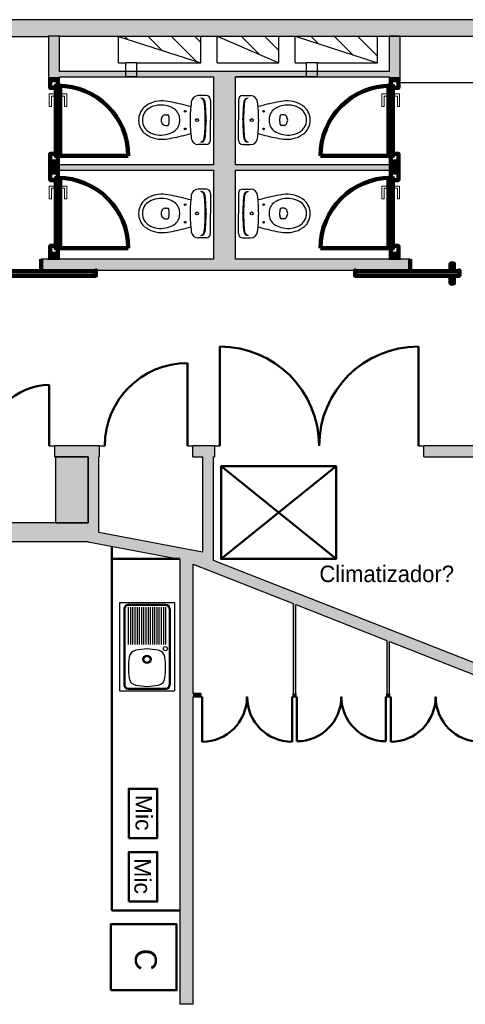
# Model space of a CAD drawing. Header units: metres. Extents: x -1 to 461, y -6 to 31.
# Tile 13 of 82: x 405.41 to 409.47, y 19.26 to 28.23. Entities that reach past the tile are written whole.
import ezdxf

# ---------------------------------------------------------------- set-up
doc = ezdxf.new("R2010")
doc.units = ezdxf.units.M
doc.linetypes.add('CONTINUA', pattern=[0])
for name, color, linetype, lineweight in [('3D PA MURS', 7, 'CONTINUA', 25), ('3D PA MURS NOUS', 7, 'CONTINUA', 25), ('3D PA PILARS', 7, 'CONTINUA', 25), ('PA ESCALES 2D', 7, 'CONTINUA', 25), ('PA MOBLES', 7, 'CONTINUA', 25)]:
    doc.layers.add(name, color=color, linetype=linetype, lineweight=lineweight)
doc.styles.add('ARIAL', font='arial.ttf')
doc.styles.add('Century Gothic', font='txt')
pattern_1 = [(135, (0, 0), (-0.21213203, -0.21213203), []), (135, (-0.10607, -0.10607), (-0.21213203, -0.21213203), [])]

msp = doc.modelspace()

# ---------------------------------------------------------------- hatches: boundary and pattern name
at = {"layer": '3D PA MURS', "linetype": 'CONTINUA', "lineweight": 18, "true_color": 0xa0a0a0, "transparency": 33554687}
for points in [[(405.7759, 28.2282), (403.2571, 28.2282), (403.2571, 28.0782), (405.6759, 28.0782), (405.6759, 28.0801), (405.7759, 28.0801)], [(415.9469, 28.2301), (405.7759, 28.2301), (405.7759, 28.0801), (415.9469, 28.0801)], [(405.7759, 27.7096), (405.7759, 28.0801), (405.6759, 28.0801), (405.6759, 27.7096)], [(408.8769, 27.7096), (408.8769, 28.0801), (408.7769, 28.0801), (408.7769, 27.7096)], [(405.7759, 27.7096), (408.7769, 27.7096), (408.7769, 27.7596), (405.7759, 27.7596)], [(407.1769, 26.8596), (407.1769, 26.0491), (407.3769, 26.0491), (407.3769, 27.7096), (407.1769, 27.7096), (407.1769, 26.9096), (407.1795, 26.9096), (407.1795, 26.8596)], [(405.7759, 26.8596), (407.1795, 26.8596), (407.1795, 26.9096), (405.7759, 26.9096)], [(407.3769, 26.8595), (408.7769, 26.8595), (408.7769, 26.9095), (407.3769, 26.9095)], [(405.6069, 25.9491), (408.9671, 25.9491), (408.9671, 26.0491), (405.6069, 26.0491)], [(406.1364, 24.3496), (405.7321, 24.3496), (405.7321, 24.2496), (406.1364, 24.2496)], [(406.9896, 24.2496), (407.185, 24.2496), (407.185, 24.3496), (406.9896, 24.3496)], [(409.7166, 24.3496), (409.0941, 24.3496), (409.0941, 24.2496), (409.7166, 24.2496)], [(406.1345, 23.5599), (406.1345, 24.2496), (406.0345, 24.2496), (406.0345, 23.5789)], [(407.1779, 23.3617), (407.1779, 24.2496), (407.0779, 24.2496), (407.0779, 23.3807)], [(403.2571, 23.4796), (406.0345, 23.4796), (406.0345, 23.6496), (403.2571, 23.6496)], [(406.0345, 23.4771), (407.1779, 23.2599), (407.1779, 23.3617), (406.0345, 23.5789)], [(406.9919, 19.2645), (406.9919, 23.2724), (406.9169, 23.3019), (406.919, 23.3091), (406.8719, 23.3181), (406.8719, 19.2645)], [(406.9169, 23.3019), (408.7561, 22.5781), (408.7561, 22.5801), (408.7811, 22.5702), (408.7811, 22.5682), (409.8166, 22.1607), (409.8166, 22.2681), (407.1779, 23.3067), (407.1779, 23.2599), (406.919, 23.3091)], [(407.9279, 22.0936), (407.9279, 22.904), (407.9029, 22.9139), (407.9029, 22.0936)], [(408.7811, 22.0936), (408.7811, 22.5702), (408.7561, 22.5801), (408.7561, 22.0936)], [(407.0634, 22.0636), (407.0634, 22.0936), (406.9919, 22.0936), (406.9919, 22.0636)], [(407.9278, 22.0636), (407.9278, 22.0936), (407.9026, 22.0936), (407.9026, 22.0636)], [(408.7811, 22.0636), (408.7811, 22.0936), (408.7561, 22.0936), (408.7561, 22.0636)]]:
    msp.add_hatch(color=253, dxfattribs=at).paths.add_polyline_path(points)
at = {"layer": '3D PA MURS NOUS', "linetype": 'CONTINUA', "lineweight": 18, "true_color": 0xa0a0a0, "transparency": 33554687}
for points in [[(405.7759, 27.6794), (405.7759, 27.7096), (405.6759, 27.7096), (405.6759, 27.6794)], [(408.8769, 27.6795), (408.8769, 27.7096), (408.7769, 27.7096), (408.7769, 27.6795)], [(405.7759, 26.8395), (405.7759, 26.9394), (405.6759, 26.9394), (405.6759, 26.8395)], [(408.8769, 26.8395), (408.8769, 26.9395), (408.7769, 26.9395), (408.7769, 26.8395)], [(405.7759, 26.0491), (405.7759, 26.0995), (405.6759, 26.0995), (405.6759, 26.0491)], [(408.8769, 26.0491), (408.8769, 26.0995), (408.7769, 26.0995), (408.7769, 26.0491)]]:
    msp.add_hatch(color=253, dxfattribs=at).paths.add_polyline_path(points)
at = {"layer": '3D PA PILARS', "linetype": 'CONTINUA', "lineweight": 18, "transparency": 33554687}
msp.add_hatch(color=9, dxfattribs=at).paths.add_polyline_path([(405.7369, 23.6496), (406.0345, 23.6496), (406.0345, 24.2496), (405.7369, 24.2496)])
at = {"layer": 'PA ESCALES 2D', "linetype": 'CONTINUA', "lineweight": 25, "transparency": 33554687}
h = msp.add_hatch(dxfattribs=at)
h.set_pattern_fill('RAYADO_1', scale=0.1, angle=45, style=0, pattern_type=2)
h.set_pattern_definition(pattern_1)
h.paths.add_polyline_path([(407.0611, 27.8386), (407.0611, 28.0786), (406.3112, 28.0786)], flags=0)
h = msp.add_hatch(dxfattribs=at)
h.set_pattern_fill('RAYADO_1', scale=0.1, angle=45, style=0, pattern_type=2)
h.set_pattern_definition(pattern_1)
h.paths.add_polyline_path([(407.2111, 28.0786), (407.7711, 27.8386), (407.7711, 28.0786)], flags=0)
h = msp.add_hatch(dxfattribs=at)
h.set_pattern_fill('RAYADO_1', scale=0.1, angle=45, style=0, pattern_type=2)
h.set_pattern_definition(pattern_1)
h.paths.add_polyline_path([(407.9211, 28.0786), (408.6711, 27.8386), (408.6711, 28.0786)], flags=0)

# ---------------------------------------------------------------- linework, layer by layer
at = {"layer": '3D PA MURS', "color": 7, "linetype": 'CONTINUA', "lineweight": 25, "transparency": 33554687}
for p, q in [((405.7759, 28.2282), (403.2571, 28.2282)), ((415.9469, 28.2301), (405.7759, 28.2301)), ((405.7759, 28.2301), (405.7759, 28.2282)), ((403.3571, 28.0782), (405.6759, 28.0782)), ((405.7759, 28.0801), (405.6759, 28.0801)), ((405.6759, 28.0801), (405.6759, 28.0782)), ((405.6759, 28.0782), (405.6759, 27.7096)), ((405.7759, 28.0801), (408.7769, 28.0801)), ((405.7759, 28.0782), (405.7759, 28.0801)), ((405.7759, 27.7596), (405.7759, 28.0782)), ((408.7769, 28.0801), (408.8769, 28.0801)), ((408.8769, 28.0801), (408.7769, 28.0801)), ((408.7769, 28.0801), (408.7769, 27.7596)), ((408.8769, 28.0801), (410.6771, 28.0801)), ((408.8769, 27.7096), (408.8769, 28.0801)), ((408.7769, 27.7596), (405.7759, 27.7596)), ((405.7759, 27.7096), (407.1769, 27.7096)), ((407.1769, 27.7096), (407.1769, 26.9096)), ((407.3769, 27.7096), (408.7769, 27.7096)), ((407.3769, 26.9095), (407.3769, 27.7096)), ((407.1769, 26.9096), (405.7759, 26.9096)), ((408.7769, 26.9095), (407.3769, 26.9095)), ((405.7759, 26.8596), (407.1769, 26.8596)), ((407.1769, 26.8596), (407.1769, 26.0491)), ((407.3769, 26.8595), (408.7769, 26.8595)), ((407.3769, 26.0491), (407.3769, 26.8595)), ((407.1769, 26.0491), (405.6069, 26.0491)), ((405.6069, 26.0491), (405.6069, 25.9491)), ((408.9671, 26.0491), (407.3769, 26.0491)), ((408.9671, 25.9491), (408.9671, 26.0491)), ((405.6069, 25.9491), (408.9671, 25.9491)), ((405.6821, 24.3496), (405.7321, 24.3496)), ((405.7321, 24.2496), (405.7321, 24.3496)), ((406.1364, 24.3496), (405.7321, 24.3496)), ((406.1364, 24.3496), (406.1364, 24.2496)), ((406.1364, 24.3496), (406.1864, 24.3496)), ((406.9396, 24.3496), (406.9896, 24.3496)), ((406.9896, 24.2496), (406.9896, 24.3496)), ((407.185, 24.3496), (406.9896, 24.3496)), ((407.185, 24.3496), (407.185, 24.2496)), ((407.185, 24.3496), (407.235, 24.3496)), ((408.1391, 24.3496), (408.1401, 24.3496)), ((409.0441, 24.3496), (409.0941, 24.3496)), ((409.0941, 24.2496), (409.0941, 24.3496)), ((409.7166, 24.3496), (409.0941, 24.3496)), ((405.7321, 24.2496), (406.0345, 24.2496)), ((406.0345, 24.2496), (406.0345, 23.6496)), ((406.1345, 23.5599), (406.1345, 24.2496)), ((406.1345, 24.2496), (406.1364, 24.2496)), ((406.9896, 24.2496), (407.0779, 24.2496)), ((407.0779, 24.2496), (407.0779, 23.3807)), ((407.1779, 23.3617), (407.1779, 24.2496)), ((407.1779, 24.2496), (407.185, 24.2496)), ((409.0941, 24.2496), (409.7166, 24.2496)), ((406.0345, 23.6496), (404.5157, 23.6496)), ((407.0779, 23.3807), (406.1345, 23.5599)), ((403.2571, 23.4796), (406.0345, 23.4796)), ((406.0345, 23.4796), (406.0345, 23.4771)), ((406.0345, 23.4771), (406.8719, 23.3181)), ((406.8719, 23.3181), (406.8719, 19.2645)), ((407.1779, 23.3067), (407.1779, 23.3617)), ((406.9919, 23.2724), (407.9029, 22.9139)), ((406.9919, 22.0936), (406.9919, 23.2724)), ((409.7166, 22.3075), (407.1779, 23.3067)), ((407.9029, 22.9139), (407.9029, 22.0936)), ((407.9279, 22.904), (408.7561, 22.5781)), ((407.9279, 22.0936), (407.9279, 22.904)), ((408.7561, 22.5781), (408.7561, 22.0936)), ((408.7811, 22.5682), (409.6465, 22.2276)), ((408.7811, 22.0936), (408.7811, 22.5682)), ((407.0634, 22.0936), (406.9919, 22.0936)), ((406.9919, 22.0636), (407.0634, 22.0636)), ((406.9919, 19.2645), (406.9919, 22.0636)), ((407.0634, 22.0936), (407.0634, 22.0636)), ((407.0734, 22.0636), (407.0634, 22.0636)), ((407.4835, 22.0636), (407.4825, 22.0636)), ((407.9026, 22.0636), (407.8926, 22.0636)), ((407.9026, 22.0636), (407.9026, 22.0936)), ((407.9029, 22.0936), (407.9026, 22.0936)), ((407.9026, 22.0636), (407.9278, 22.0636)), ((407.9278, 22.0936), (407.9278, 22.0636)), ((407.9278, 22.0936), (407.9279, 22.0936)), ((407.9278, 22.0636), (407.9378, 22.0636)), ((408.3415, 22.0636), (408.3425, 22.0636)), ((408.7461, 22.0636), (408.7561, 22.0636)), ((408.7561, 22.0636), (408.7561, 22.0936)), ((408.7561, 22.0636), (408.7811, 22.0636)), ((408.7811, 22.0936), (408.7811, 22.0636)), ((408.7811, 22.0636), (408.7911, 22.0636)), ((409.2002, 22.0636), (409.2012, 22.0636)), ((406.9919, 19.2645), (406.8719, 19.2645))]:
    msp.add_line(p, q, dxfattribs=at)
at = {"layer": '3D PA MURS', "color": 202, "linetype": 'CONTINUA', "lineweight": 50, "transparency": 33554687}
for p, q in [((407.235, 24.3496), (407.235, 25.2536)), ((409.0441, 24.3496), (409.0441, 25.2536)), ((406.9396, 24.3496), (406.9396, 25.1028)), ((405.6821, 24.3496), (405.6821, 24.9038)), ((407.0734, 22.0636), (407.0734, 21.6545)), ((407.8926, 22.0636), (407.8926, 21.6545)), ((407.9378, 22.0636), (407.9378, 21.6599)), ((408.7461, 22.0636), (408.7461, 21.6599)), ((408.7911, 22.0636), (408.7911, 21.6545))]:
    msp.add_line(p, q, dxfattribs=at)
for centre, radius, start, end in [((407.235, 24.3496), 0.904, 0, 90), ((409.0441, 24.3496), 0.904, 90, 180), ((406.9396, 24.3496), 0.7532, 90, 180), ((405.6821, 24.3496), 0.5542, 90, 180), ((407.0734, 22.0636), 0.4091, 270, 0), ((407.8926, 22.0636), 0.4091, 180, 270), ((407.9378, 22.0636), 0.4037, 270, 0), ((408.7461, 22.0636), 0.4037, 180, 270), ((408.7911, 22.0636), 0.4091, 270, 0), ((409.6103, 22.0636), 0.4091, 180, 270)]:
    msp.add_arc(centre, radius, start, end, dxfattribs=at)
at = {"layer": '3D PA MURS NOUS', "color": 7, "linetype": 'CONTINUA', "lineweight": 25, "transparency": 33554687}
for p, q in [((405.6759, 27.7096), (405.6759, 27.6794)), ((405.7759, 27.6794), (405.7759, 27.7096)), ((408.7769, 27.7096), (408.7769, 27.6795)), ((408.8769, 27.6795), (408.8769, 27.7096)), ((405.7759, 27.6794), (405.6759, 27.6794)), ((408.8769, 27.6795), (408.7769, 27.6795)), ((405.6759, 26.9394), (405.7759, 26.9394)), ((405.6759, 26.9394), (405.6759, 26.8395)), ((405.7759, 26.8395), (405.7759, 26.9394)), ((408.7769, 26.9395), (408.8769, 26.9395)), ((408.7769, 26.9395), (408.7769, 26.8395)), ((408.8769, 26.8395), (408.8769, 26.9395)), ((405.7759, 26.8395), (405.6759, 26.8395)), ((408.8769, 26.8395), (408.7769, 26.8395)), ((405.6759, 26.0995), (405.7759, 26.0995)), ((405.6759, 26.0995), (405.6759, 26.0491)), ((405.7759, 26.0491), (405.7759, 26.0995)), ((408.7769, 26.0995), (408.8769, 26.0995)), ((408.7769, 26.0995), (408.7769, 26.0491)), ((408.8769, 26.0491), (408.8769, 26.0995)), ((405.6759, 26.0491), (405.7759, 26.0491)), ((408.7769, 26.0491), (408.8769, 26.0491))]:
    msp.add_line(p, q, dxfattribs=at)
at = {"layer": '3D PA MURS NOUS', "color": 240, "linetype": 'CONTINUA', "lineweight": 140, "transparency": 33554687}
for p, q in [((405.7809, 26.9894), (406.4009, 26.9894)), ((408.7719, 26.9895), (408.1519, 26.9895)), ((405.7809, 26.1495), (406.4009, 26.1495)), ((408.7719, 26.1495), (408.1519, 26.1495))]:
    msp.add_line(p, q, dxfattribs=at)
for points in [[(405.7409, 27.6094), (405.7409, 27.6294), (405.7609, 27.6294), (405.7609, 27.6794), (405.6909, 27.6794), (405.6909, 27.6094), (405.7409, 27.6094)], [(405.7409, 27.6294), (405.7409, 26.9894), (405.7609, 26.9894), (405.7809, 26.9894), (405.7809, 27.6294), (405.7609, 27.6294), (405.7409, 27.6294)], [(408.8119, 27.6295), (408.8119, 26.9895), (408.7919, 26.9895), (408.7719, 26.9895), (408.7719, 27.6295), (408.7919, 27.6295), (408.8119, 27.6295)], [(408.8119, 27.6095), (408.8119, 27.6295), (408.7919, 27.6295), (408.7919, 27.6795), (408.8619, 27.6795), (408.8619, 27.6095), (408.8119, 27.6095)], [(405.7609, 26.9894), (405.7409, 26.9894), (405.7409, 27.0094), (405.6909, 27.0094), (405.6909, 26.9394), (405.7609, 26.9394), (405.7609, 26.9894)], [(408.7919, 26.9895), (408.8119, 26.9895), (408.8119, 27.0095), (408.8619, 27.0095), (408.8619, 26.9395), (408.7919, 26.9395), (408.7919, 26.9895)], [(405.7409, 26.7695), (405.7409, 26.7895), (405.7609, 26.7895), (405.7609, 26.8395), (405.6909, 26.8395), (405.6909, 26.7695), (405.7409, 26.7695)], [(408.8119, 26.7695), (408.8119, 26.7895), (408.7919, 26.7895), (408.7919, 26.8395), (408.8619, 26.8395), (408.8619, 26.7695), (408.8119, 26.7695)], [(405.7409, 26.7895), (405.7409, 26.1495), (405.7609, 26.1495), (405.7809, 26.1495), (405.7809, 26.7895), (405.7609, 26.7895), (405.7409, 26.7895)], [(408.8119, 26.7895), (408.8119, 26.1495), (408.7919, 26.1495), (408.7719, 26.1495), (408.7719, 26.7895), (408.7919, 26.7895), (408.8119, 26.7895)], [(405.7609, 26.1495), (405.7409, 26.1495), (405.7409, 26.1695), (405.6909, 26.1695), (405.6909, 26.0995), (405.7609, 26.0995), (405.7609, 26.1495)], [(408.7919, 26.1495), (408.8119, 26.1495), (408.8119, 26.1695), (408.8619, 26.1695), (408.8619, 26.0995), (408.7919, 26.0995), (408.7919, 26.1495)], [(405.6069, 26.0491), (405.6069, 25.9991), (405.6069, 25.9491), (405.6069, 25.9991), (405.6069, 26.0491)], [(408.9671, 26.0491), (408.9671, 25.9991), (408.9671, 25.9491), (408.9671, 25.9991), (408.9671, 26.0491)], [(409.3671, 25.9391), (409.3371, 25.9391), (409.3371, 26.0091), (409.3671, 26.0091), (409.3671, 25.9391)], [(405.1569, 25.9391), (406.1069, 25.9391), (406.1069, 25.9491), (406.1069, 25.8991), (405.1569, 25.8991), (405.1569, 25.9491), (405.1569, 25.9391)], [(409.4171, 25.9391), (408.4671, 25.9391), (408.4671, 25.9491), (408.4671, 25.8991), (409.4171, 25.8991), (409.4171, 25.9491), (409.4171, 25.9391)], [(409.3671, 25.8991), (409.3371, 25.8991), (409.3371, 25.8291), (409.3671, 25.8291), (409.3671, 25.8991)]]:
    msp.add_lwpolyline(points, close=True, dxfattribs=at)
at = {"layer": '3D PA MURS NOUS', "color": 40, "linetype": 'CONTINUA', "lineweight": 18, "transparency": 33554687}
for points in [[(405.7309, 27.5544), (405.7309, 27.5344), (405.7009, 27.5344), (405.7009, 27.4394), (405.6809, 27.4394), (405.6809, 27.5544), (405.7309, 27.5544)], [(405.7309, 27.5694), (405.7309, 27.5194), (405.7409, 27.5194), (405.7409, 27.5694), (405.7309, 27.5694)], [(405.7809, 27.5694), (405.7809, 27.5194), (405.7909, 27.5194), (405.7909, 27.5694), (405.7809, 27.5694)], [(405.7909, 27.5544), (405.7909, 27.5344), (405.8209, 27.5344), (405.8209, 27.4394), (405.8409, 27.4394), (405.8409, 27.5544), (405.7909, 27.5544)], [(408.7619, 27.5545), (408.7619, 27.5345), (408.7319, 27.5345), (408.7319, 27.4395), (408.7119, 27.4395), (408.7119, 27.5545), (408.7619, 27.5545)], [(408.7719, 27.5695), (408.7719, 27.5195), (408.7619, 27.5195), (408.7619, 27.5695), (408.7719, 27.5695)], [(408.8219, 27.5695), (408.8219, 27.5195), (408.8119, 27.5195), (408.8119, 27.5695), (408.8219, 27.5695)], [(408.8219, 27.5545), (408.8219, 27.5345), (408.8519, 27.5345), (408.8519, 27.4395), (408.8719, 27.4395), (408.8719, 27.5545), (408.8219, 27.5545)], [(405.7309, 26.7295), (405.7309, 26.6795), (405.7409, 26.6795), (405.7409, 26.7295), (405.7309, 26.7295)], [(405.7809, 26.7295), (405.7809, 26.6795), (405.7909, 26.6795), (405.7909, 26.7295), (405.7809, 26.7295)], [(408.7719, 26.7295), (408.7719, 26.6795), (408.7619, 26.6795), (408.7619, 26.7295), (408.7719, 26.7295)], [(408.8219, 26.7295), (408.8219, 26.6795), (408.8119, 26.6795), (408.8119, 26.7295), (408.8219, 26.7295)], [(405.7309, 26.7145), (405.7309, 26.6945), (405.7009, 26.6945), (405.7009, 26.5995), (405.6809, 26.5995), (405.6809, 26.7145), (405.7309, 26.7145)], [(405.7909, 26.7145), (405.7909, 26.6945), (405.8209, 26.6945), (405.8209, 26.5995), (405.8409, 26.5995), (405.8409, 26.7145), (405.7909, 26.7145)], [(408.7619, 26.7145), (408.7619, 26.6945), (408.7319, 26.6945), (408.7319, 26.5995), (408.7119, 26.5995), (408.7119, 26.7145), (408.7619, 26.7145)], [(408.8219, 26.7145), (408.8219, 26.6945), (408.8519, 26.6945), (408.8519, 26.5995), (408.8719, 26.5995), (408.8719, 26.7145), (408.8219, 26.7145)]]:
    msp.add_lwpolyline(points, close=True, dxfattribs=at)
at = {"layer": '3D PA MURS NOUS', "color": 240, "linetype": 'CONTINUA', "lineweight": 140, "transparency": 33554687}
for centre, start, end in [((405.7609, 26.9894), 0, 90), ((408.7919, 26.9895), 90, 180), ((405.7609, 26.1495), 0, 90), ((408.7919, 26.1495), 90, 180)]:
    msp.add_arc(centre, 0.64, start, end, dxfattribs=at)
at = {"layer": '3D PA PILARS', "color": 7, "linetype": 'CONTINUA', "lineweight": 25, "transparency": 33554687}
for p, q in [((406.0345, 24.2496), (405.7369, 24.2496)), ((405.7369, 24.2496), (405.7369, 23.6496)), ((406.0345, 23.6496), (406.0345, 24.2496)), ((405.7369, 23.6496), (406.0345, 23.6496))]:
    msp.add_line(p, q, dxfattribs=at)
at = {"layer": 'PA ESCALES 2D', "color": 7, "linetype": 'CONTINUA', "lineweight": 25, "transparency": 33554687}
for p, q in [((406.3111, 27.8386), (406.3111, 28.0786)), ((406.3111, 28.0786), (407.0611, 28.0786)), ((406.3113, 28.0785), (407.0613, 27.8385)), ((407.0611, 27.8386), (407.0611, 28.0786)), ((407.2111, 28.0786), (407.7711, 28.0786)), ((407.2111, 27.8386), (407.2111, 28.0786)), ((407.2111, 28.0786), (407.7711, 27.8386)), ((407.7711, 27.8386), (407.7711, 28.0786)), ((407.9211, 27.8386), (407.9211, 28.0786)), ((407.9211, 28.0786), (408.6711, 28.0786)), ((407.9211, 28.0786), (408.6711, 27.8386)), ((408.6711, 27.8386), (408.6711, 28.0786)), ((406.3111, 27.8386), (406.3779, 27.8386)), ((406.3779, 27.7096), (406.3779, 27.8386)), ((406.4779, 27.8386), (406.3779, 27.8386)), ((406.4779, 27.7096), (406.4779, 27.8386)), ((406.4779, 27.8386), (407.0611, 27.8386)), ((407.2111, 27.8386), (407.7711, 27.8386)), ((407.9211, 27.8386), (408.0254, 27.8386)), ((408.0254, 27.7096), (408.0254, 27.8386)), ((408.1254, 27.8386), (408.0254, 27.8386)), ((408.1254, 27.7096), (408.1254, 27.8386)), ((408.1254, 27.8386), (408.6711, 27.8386)), ((406.4779, 27.7096), (406.3779, 27.7096)), ((406.4779, 27.7096), (407.1769, 27.7096)), ((408.0254, 27.7096), (407.3769, 27.7096)), ((408.1254, 27.7096), (408.0254, 27.7096)), ((408.8769, 27.6596), (409.5715, 27.6596)), ((407.11, 27.5384), (407.0384, 27.5384)), ((407.4439, 27.5384), (407.5155, 27.5384)), ((407.15, 27.4984), (407.15, 27.3159)), ((407.4039, 27.4984), (407.4039, 27.3159)), ((406.737, 27.3639), (406.757, 27.3639)), ((407.8169, 27.3639), (407.7968, 27.3639)), ((406.737, 27.2679), (406.757, 27.2679)), ((407.11, 27.3159), (407.11, 27.327)), ((407.11, 27.3159), (407.11, 27.3048)), ((407.15, 27.1334), (407.15, 27.3159)), ((407.4039, 27.1334), (407.4039, 27.3159)), ((407.4439, 27.3159), (407.4439, 27.327)), ((407.4439, 27.3159), (407.4439, 27.3048)), ((407.8169, 27.2679), (407.7968, 27.2679)), ((407.11, 27.0934), (407.0384, 27.0934)), ((407.4439, 27.0934), (407.5155, 27.0934)), ((407.11, 26.6884), (407.0384, 26.6884)), ((407.15, 26.6484), (407.15, 26.4659)), ((407.4039, 26.6484), (407.4039, 26.4659)), ((407.4439, 26.6884), (407.5155, 26.6884)), ((406.737, 26.5139), (406.757, 26.5139)), ((407.11, 26.4659), (407.11, 26.477)), ((407.11, 26.4659), (407.11, 26.4548)), ((407.15, 26.2834), (407.15, 26.4659)), ((407.4039, 26.2834), (407.4039, 26.4659)), ((407.4439, 26.4659), (407.4439, 26.477)), ((407.4439, 26.4659), (407.4439, 26.4548)), ((407.8169, 26.5139), (407.7968, 26.5139)), ((406.737, 26.4179), (406.757, 26.4179)), ((407.8169, 26.4179), (407.7968, 26.4179)), ((407.11, 26.2434), (407.0384, 26.2434)), ((407.4439, 26.2434), (407.5155, 26.2434))]:
    msp.add_line(p, q, dxfattribs=at)
for centre, radius in [((406.92, 27.3959), 0.0075), ((407.6339, 27.3959), 0.0075), ((407.028, 27.3159), 0.0135), ((407.028, 27.3159), 0.0135), ((407.5259, 27.3159), 0.0135), ((407.5259, 27.3159), 0.0135), ((406.92, 27.2359), 0.0075), ((407.6339, 27.2359), 0.0075), ((406.92, 26.5459), 0.0075), ((407.6339, 26.5459), 0.0075), ((407.028, 26.4659), 0.0135), ((407.028, 26.4659), 0.0135), ((407.5259, 26.4659), 0.0135), ((407.5259, 26.4659), 0.0135), ((406.92, 26.3859), 0.0075), ((407.6339, 26.3859), 0.0075)]:
    msp.add_circle(centre, radius, dxfattribs=at)
for centre, radius, start, end in [((407.0384, 27.4744), 0.064, 90.00001, 173.20695), ((407.11, 27.4984), 0.04, 0.00003, 90.00001), ((407.4439, 27.4984), 0.04, 89.99999, 179.99997), ((407.5155, 27.4744), 0.064, 6.79305, 89.99999), ((406.7096, 27.2311), 0.26, 87.69718, 128.71314), ((406.699, 27.2369), 0.216, 78.3805, 119.11615), ((406.6742, 26.8926), 0.6, 77.70935, 85.62061), ((406.6921, 27.2036), 0.25, 62.59734, 78.3805), ((406.3004, 25.0297), 2.5, 74.45602, 78.42563), ((408.369, 27.3159), 1.404, 173.20695, 180), ((407.0541, 27.476), 0.04, 6.21417, 79.75717), ((407.0612, 27.4754), 0.04, 6.27191, 90.00001), ((405.61, 27.3159), 1.493, 0.00003, 6.33058), ((405.61, 27.3159), 1.5, 0.00003, 6.27191), ((408.9439, 27.3159), 1.5, 173.72809, 179.99997), ((408.9439, 27.3159), 1.493, 173.66942, 179.99997), ((407.4926, 27.4754), 0.04, 89.99999, 173.72809), ((407.4998, 27.476), 0.04, 100.24283, 173.78583), ((406.1849, 27.3159), 1.404, 0, 6.79305), ((408.2535, 25.0297), 2.5, 101.57437, 105.54398), ((407.8618, 27.2036), 0.25, 101.6195, 117.40266), ((407.8796, 26.8926), 0.6, 94.37939, 102.29065), ((407.8549, 27.2369), 0.216, 60.88385, 101.6195), ((407.8443, 27.2311), 0.26, 51.28686, 92.30282), ((406.655, 27.3159), 0.16, 132.43624, 180), ((406.655, 27.3159), 0.1256, 119.11615, 180), ((406.761, 27.3159), 0.06, 143.13011, 180), ((406.737, 27.3339), 0.03, 90.00001, 143.13011), ((406.757, 27.3489), 0.015, 6.64919, 90.00001), ((406.474, 27.3159), 0.3, 0.00003, 6.64919), ((406.754, 27.3229), 0.1156, 6.24194, 62.59734), ((407.7999, 27.3229), 0.1156, 117.40266, 173.75806), ((408.0799, 27.3159), 0.3, 173.35081, 179.99997), ((407.7968, 27.3489), 0.015, 89.99999, 173.35081), ((407.8169, 27.3339), 0.03, 36.86989, 89.99999), ((407.7929, 27.3159), 0.06, 0, 36.86989), ((407.8989, 27.3159), 0.1256, 0, 60.88385), ((407.8989, 27.3159), 0.16, 0, 47.56376), ((406.655, 27.3159), 0.16, 180, 227.56382), ((406.655, 27.3159), 0.1256, 180, 240.8839), ((406.761, 27.3159), 0.06, 180, 216.86994), ((406.737, 27.2979), 0.03, 216.86994, 270.00004), ((406.757, 27.2829), 0.015, 270.00004, 353.35086), ((406.474, 27.3159), 0.3, 353.35086, 0.00003), ((406.754, 27.3089), 0.1156, 297.40271, 353.75811), ((406.69, 27.3159), 0.18, 0.00003, 6.24194), ((406.69, 27.3159), 0.18, 353.75811, 0.00003), ((408.369, 27.3159), 1.404, 180, 186.7931), ((405.61, 27.3159), 1.493, 353.66947, 0.00003), ((405.61, 27.3159), 1.5, 353.72814, 0.00003), ((408.9439, 27.3159), 1.5, 179.99997, 186.27186), ((408.9439, 27.3159), 1.493, 179.99997, 186.33053), ((406.1849, 27.3159), 1.404, 353.2069, 0), ((407.8639, 27.3159), 0.18, 173.75806, 179.99997), ((407.8639, 27.3159), 0.18, 179.99997, 186.24189), ((407.7999, 27.3089), 0.1156, 186.24189, 242.59729), ((408.0799, 27.3159), 0.3, 179.99997, 186.64914), ((407.7968, 27.2829), 0.015, 186.64914, 269.99996), ((407.8169, 27.2979), 0.03, 269.99996, 323.13006), ((407.7929, 27.3159), 0.06, 323.13006, 0), ((407.8989, 27.3159), 0.1256, 299.1161, 0), ((407.8989, 27.3159), 0.16, 312.43618, 0), ((406.7096, 27.4007), 0.26, 231.28691, 272.30287), ((406.699, 27.3949), 0.216, 240.8839, 281.61955), ((406.6921, 27.4282), 0.25, 281.61955, 297.40271), ((406.3004, 29.602), 2.5, 281.57442, 285.54403), ((408.2535, 29.602), 2.5, 254.45597, 258.42558), ((407.8618, 27.4282), 0.25, 242.59729, 258.38045), ((407.8549, 27.3949), 0.216, 258.38045, 299.1161), ((407.8443, 27.4007), 0.26, 267.69713, 308.71309), ((406.6742, 27.7391), 0.6, 274.37944, 282.2907), ((407.0384, 27.1574), 0.064, 186.7931, 270.00004), ((407.0612, 27.1564), 0.04, 270.00004, 353.72814), ((407.0541, 27.1557), 0.04, 280.24288, 353.78589), ((407.11, 27.1334), 0.04, 270.00004, 0.00003), ((407.4439, 27.1334), 0.04, 179.99997, 269.99996), ((407.4926, 27.1564), 0.04, 186.27186, 269.99996), ((407.4998, 27.1557), 0.04, 186.21411, 259.75712), ((407.5155, 27.1574), 0.064, 269.99996, 353.2069), ((407.8796, 27.7391), 0.6, 257.7093, 265.62056), ((406.7096, 26.3811), 0.26, 87.69718, 128.71314), ((406.6742, 26.0426), 0.6, 77.70935, 85.62061), ((406.3004, 24.1797), 2.5, 74.45602, 78.42563), ((408.369, 26.4659), 1.404, 173.20695, 180), ((407.0384, 26.6244), 0.064, 90.00001, 173.20695), ((407.0612, 26.6254), 0.04, 6.27191, 90.00001), ((407.0541, 26.626), 0.04, 6.21417, 79.75717), ((405.61, 26.4659), 1.493, 0.00003, 6.33058), ((405.61, 26.4659), 1.5, 0.00003, 6.27191), ((407.11, 26.6484), 0.04, 0.00003, 90.00001), ((407.4439, 26.6484), 0.04, 89.99999, 179.99997), ((408.9439, 26.4659), 1.5, 173.72809, 179.99997), ((408.9439, 26.4659), 1.493, 173.66942, 179.99997), ((407.4926, 26.6254), 0.04, 89.99999, 173.72809), ((407.4998, 26.626), 0.04, 100.24283, 173.78583), ((407.5155, 26.6244), 0.064, 6.79305, 89.99999), ((406.1849, 26.4659), 1.404, 0, 6.79305), ((408.2535, 24.1797), 2.5, 101.57437, 105.54398), ((407.8796, 26.0426), 0.6, 94.37939, 102.29065), ((407.8443, 26.3811), 0.26, 51.28686, 92.30282), ((406.655, 26.4659), 0.16, 132.43624, 180), ((406.655, 26.4659), 0.1256, 119.11615, 180), ((406.699, 26.3869), 0.216, 78.3805, 119.11615), ((406.6921, 26.3536), 0.25, 62.59734, 78.3805), ((406.754, 26.4729), 0.1156, 6.24194, 62.59734), ((407.7999, 26.4729), 0.1156, 117.40266, 173.75806), ((407.8618, 26.3536), 0.25, 101.6195, 117.40266), ((407.8549, 26.3869), 0.216, 60.88385, 101.6195), ((407.8989, 26.4659), 0.1256, 0, 60.88385), ((407.8989, 26.4659), 0.16, 0, 47.56376), ((406.655, 26.4659), 0.16, 180, 227.56382), ((406.655, 26.4659), 0.1256, 180, 240.8839), ((406.761, 26.4659), 0.06, 143.13011, 180), ((406.761, 26.4659), 0.06, 180, 216.86994), ((406.737, 26.4839), 0.03, 90.00001, 143.13011), ((406.757, 26.4989), 0.015, 6.64919, 90.00001), ((406.474, 26.4659), 0.3, 0.00003, 6.64919), ((406.474, 26.4659), 0.3, 353.35086, 0.00003), ((406.69, 26.4659), 0.18, 0.00003, 6.24194), ((406.69, 26.4659), 0.18, 353.75811, 0.00003), ((408.369, 26.4659), 1.404, 180, 186.7931), ((405.61, 26.4659), 1.493, 353.66947, 0.00003), ((405.61, 26.4659), 1.5, 353.72814, 0.00003), ((408.9439, 26.4659), 1.5, 179.99997, 186.27186), ((408.9439, 26.4659), 1.493, 179.99997, 186.33053), ((406.1849, 26.4659), 1.404, 353.2069, 0), ((407.8639, 26.4659), 0.18, 173.75806, 179.99997), ((407.8639, 26.4659), 0.18, 179.99997, 186.24189), ((408.0799, 26.4659), 0.3, 173.35081, 179.99997), ((408.0799, 26.4659), 0.3, 179.99997, 186.64914), ((407.7968, 26.4989), 0.015, 89.99999, 173.35081), ((407.8169, 26.4839), 0.03, 36.86989, 89.99999), ((407.7929, 26.4659), 0.06, 0, 36.86989), ((407.7929, 26.4659), 0.06, 323.13006, 0), ((407.8989, 26.4659), 0.1256, 299.1161, 0), ((407.8989, 26.4659), 0.16, 312.43618, 0), ((406.737, 26.4479), 0.03, 216.86994, 270.00004), ((406.757, 26.4329), 0.015, 270.00004, 353.35086), ((406.754, 26.4589), 0.1156, 297.40271, 353.75811), ((407.7999, 26.4589), 0.1156, 186.24189, 242.59729), ((407.7968, 26.4329), 0.015, 186.64914, 269.99996), ((407.8169, 26.4479), 0.03, 269.99996, 323.13006), ((406.7096, 26.5507), 0.26, 231.28691, 272.30287), ((406.699, 26.5449), 0.216, 240.8839, 281.61955), ((406.6742, 26.8891), 0.6, 274.37944, 282.2907), ((406.6921, 26.5782), 0.25, 281.61955, 297.40271), ((406.3004, 28.752), 2.5, 281.57442, 285.54403), ((407.0384, 26.3074), 0.064, 186.7931, 270.00004), ((407.0612, 26.3064), 0.04, 270.00004, 353.72814), ((407.0541, 26.3057), 0.04, 280.24288, 353.78589), ((407.11, 26.2834), 0.04, 270.00004, 0.00003), ((407.4439, 26.2834), 0.04, 179.99997, 269.99996), ((407.4926, 26.3064), 0.04, 186.27186, 269.99996), ((407.4998, 26.3057), 0.04, 186.21411, 259.75712), ((407.5155, 26.3074), 0.064, 269.99996, 353.2069), ((408.2535, 28.752), 2.5, 254.45597, 258.42558), ((407.8618, 26.5782), 0.25, 242.59729, 258.38045), ((407.8796, 26.8891), 0.6, 257.7093, 265.62056), ((407.8549, 26.5449), 0.216, 258.38045, 299.1161), ((407.8443, 26.5507), 0.26, 267.69713, 308.71309)]:
    msp.add_arc(centre, radius, start, end, dxfattribs=at)
at = {"layer": 'PA MOBLES', "color": 202, "linetype": 'CONTINUA', "lineweight": 50, "transparency": 33554687}
msp.add_line((407.2461, 24.1645), (408.2935, 23.32), dxfattribs=at)
at = {"layer": 'PA MOBLES', "lineweight": 50, "transparency": 33554687}
for p, q in [((406.2519, 20.1196), (406.2519, 23.4298)), ((406.2519, 23.3196), (406.8719, 23.3196)), ((406.2519, 20.1196), (406.8719, 20.1196))]:
    msp.add_line(p, q, dxfattribs=at)
at = {"layer": 'PA MOBLES', "color": 180, "transparency": 33554687}
for p, q in [((406.8219, 22.9196), (406.3219, 22.9196)), ((406.3219, 22.9196), (406.3219, 22.1196)), ((406.3599, 22.8646), (406.3599, 22.1746)), ((406.3699, 22.8646), (406.3699, 22.1746)), ((406.7439, 22.9046), (406.3999, 22.9046)), ((406.7439, 22.8946), (406.3999, 22.8946)), ((406.4009, 22.8799), (406.4009, 22.5393)), ((406.4209, 22.8799), (406.4209, 22.5393)), ((406.4409, 22.8799), (406.4409, 22.5393)), ((406.4609, 22.8799), (406.4609, 22.5393)), ((406.4809, 22.8799), (406.4809, 22.5393)), ((406.5009, 22.8799), (406.5009, 22.5393)), ((406.5209, 22.8799), (406.5209, 22.5393)), ((406.5409, 22.8799), (406.5409, 22.5393)), ((406.5609, 22.8799), (406.5609, 22.5393)), ((406.5809, 22.8799), (406.5809, 22.5393)), ((406.6009, 22.8799), (406.6009, 22.5393)), ((406.6209, 22.8799), (406.6209, 22.5393)), ((406.6409, 22.8799), (406.6409, 22.5393)), ((406.6609, 22.8799), (406.6609, 22.5393)), ((406.6809, 22.8799), (406.6809, 22.5393)), ((406.7009, 22.8799), (406.7009, 22.5393)), ((406.7209, 22.8799), (406.7209, 22.5393)), ((406.7409, 22.8799), (406.7409, 22.5393)), ((406.7739, 22.8646), (406.7739, 22.1746)), ((406.7839, 22.8646), (406.7839, 22.1746)), ((406.8219, 22.9196), (406.8219, 22.1196)), ((406.3219, 22.1196), (406.8219, 22.1196)), ((406.3999, 22.1446), (406.7439, 22.1446)), ((406.3999, 22.1346), (406.7439, 22.1346))]:
    msp.add_line(p, q, dxfattribs=at)
at = {"layer": 'PA MOBLES', "color": 202, "linetype": 'CONTINUA', "lineweight": 50, "transparency": 33554687}
msp.add_lwpolyline([(407.2461, 23.32), (408.2935, 23.32), (408.2935, 24.1645), (407.2461, 24.1645), (407.2461, 23.32), (408.2935, 24.1645)], dxfattribs=at)
at = {"layer": 'PA MOBLES', "lineweight": 50, "transparency": 33554687}
for points in [[(406.4049, 20.7774), (406.4049, 21.2274), (406.6649, 21.2274), (406.6649, 20.7774), (406.4049, 20.7774)], [(406.4049, 20.2002), (406.4049, 20.6502), (406.6649, 20.6502), (406.6649, 20.2002), (406.4049, 20.2002)], [(406.2412, 19.3928), (406.2412, 19.9928), (406.8412, 19.9928), (406.8412, 19.3928), (406.2412, 19.3928)]]:
    msp.add_lwpolyline(points, close=True, dxfattribs=at)
at = {"layer": 'PA MOBLES', "color": 180, "transparency": 33554687}
for centre, radius in [((406.7389, 22.5031), 0.019), ((406.5719, 22.4056), 0.038), ((406.5719, 22.4056), 0.0275)]:
    msp.add_circle(centre, radius, dxfattribs=at)
for centre, radius, start, end in [((406.3999, 22.8646), 0.04, 90, 180), ((406.3999, 22.8646), 0.03, 90, 180), ((406.7439, 22.8646), 0.04, 0, 90), ((406.7439, 22.8646), 0.03, 0, 90), ((407.1529, 22.3296), 0.75, 172.77, 180), ((406.4833, 22.4145), 0.075, 100.38124, 172.77), ((406.6049, 21.7506), 0.75, 92.52183, 100.38124), ((406.5389, 21.7506), 0.75, 79.61876, 87.47817), ((406.6606, 22.4145), 0.075, 7.23, 79.61876), ((405.9909, 22.3296), 0.75, 360, 7.23), ((407.1529, 22.3296), 0.75, 180, 187.23), ((405.9909, 22.3296), 0.75, 352.77, 0), ((406.4833, 22.2446), 0.075, 187.23, 259.61876), ((406.6606, 22.2446), 0.075, 280.38124, 352.77), ((406.3999, 22.1746), 0.04, 180, 270), ((406.3999, 22.1746), 0.03, 180, 270), ((406.6049, 22.9086), 0.75, 259.61876, 267.47817), ((406.5389, 22.9086), 0.75, 272.52183, 280.38124), ((406.7439, 22.1746), 0.03, 270, 0), ((406.7439, 22.1746), 0.04, 270, 0)]:
    msp.add_arc(centre, radius, start, end, dxfattribs=at)

# ---------------------------------------------------------------- texts
at = {"layer": 'PA MOBLES', "color": 202, "linetype": 'CONTINUA', "lineweight": 50, "transparency": 33554687, "insert": (408.1419, 23.1069), "char_height": 0.15, "width": 1.475, "attachment_point": 7, "style": 'Century Gothic'}
msp.add_mtext('Climatizador?', dxfattribs=at)
at = {"layer": 'PA MOBLES', "lineweight": 50, "transparency": 33554687, "attachment_point": 5, "rotation": 270, "style": 'ARIAL'}
for s, insert, char_height, width in [('\\W1.00;Mic', (406.5412, 21.0095), 0.15, 0.402354), ('\\W1.00;Mic', (406.5306, 20.4322), 0.15, 0.402354), ('\\W0.99;C', (406.5597, 19.671), 0.2, 0.302629)]:
    msp.add_mtext(s, dxfattribs=dict(at, insert=insert, char_height=char_height, width=width))

doc.saveas('drawing.dxf')
